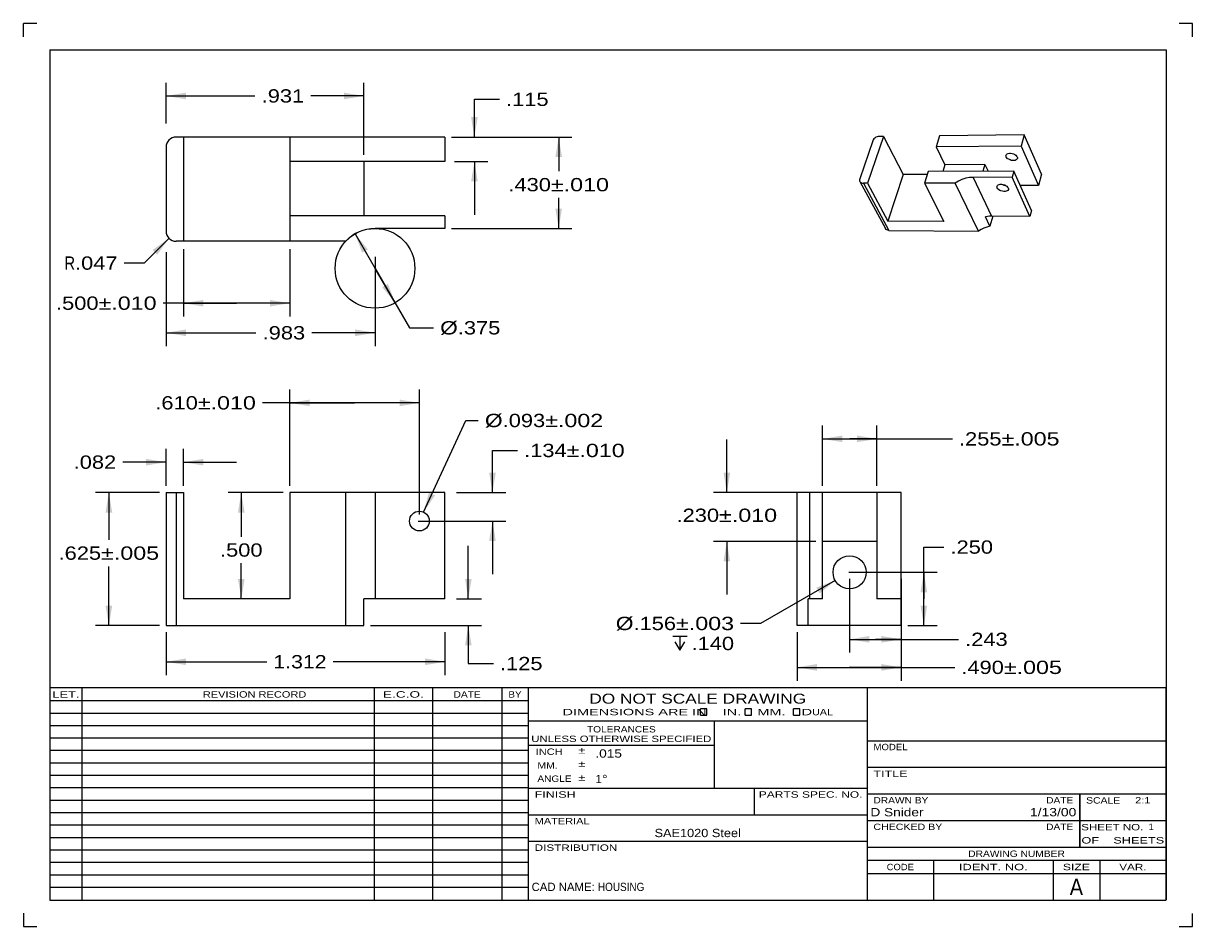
# Model space of a CAD drawing. Extents: x 0 to 11, y 0 to 8.5.
import ezdxf
from ezdxf.enums import TextEntityAlignment as Align

# ---------------------------------------------------------------- set-up
doc = ezdxf.new("R2010")
doc.units = 0
doc.header["$LTSCALE"] = 0.605
doc.linetypes.add('CENTER', pattern=[0])
doc.layers.get('0').update_dxf_attribs({"linetype": 'CONTINUOUS'})
doc.layers.add('DEFAULT_1', color=7, linetype='CENTER')
doc.dimstyles.get("Standard").update_dxf_attribs({"dimtxt": 0.124302, "dimasz": 0.1875, "dimexe": 0.198, "dimexo": 0.06875, "dimgap": 0.09, "dimtad": 0, "dimtih": 1, "dimtoh": 1, "dimzin": 0, "dimcen": 0.099, "dimazin": 3, "dimtfac": 1, "dimtofl": 0, "dimtmove": 0, "dimatfit": 3})

# ---------------------------------------------------------------- blocks, each defined once
blk = doc.blocks.new('*T')
at = {"color": 0, "linetype": 'BYBLOCK', "oblique": 0}
for s, height, p, p2 in [('LET.', 0.06, (0.272, 2.155), (0.528, 2.155)), ('REVISION RECORD', 0.06, (1.688, 2.155), (2.662, 2.155)), ('E.C.O.', 0.06, (3.382, 2.155), (3.768, 2.155)), ('DATE', 0.06, (4.047, 2.155), (4.303, 2.155)), ('BY', 0.06, (4.563, 2.155), (4.687, 2.155)), ('DO NOT SCALE DRAWING', 0.094, (5.324, 2.098), (7.364, 2.098)), ('DIMENSIONS ARE IN    IN.    MM.    D', 0.06, (5.072, 1.989), (7.42, 1.989)), ('UAL', 0.06, (7.42, 1.989), (7.616, 1.989)), ('TOLERANCES', 0.06, (5.302, 1.827), (5.949, 1.827)), ('UNLESS OTHERWISE SPECIFIED', 0.06, (4.778, 1.737), (6.472, 1.737)), ('INCH', 0.06, (4.819, 1.616), (5.074, 1.616)), ('%%p', 0.06, (5.219, 1.629), (5.289, 1.629)), ('MODEL', 0.06, (7.998, 1.66), (8.318, 1.66)), ('MM.', 0.06, (4.836, 1.487), (5.027, 1.487)), ('%%p', 0.06, (5.219, 1.501), (5.289, 1.501)), ('%%p', 0.06, (5.219, 1.373), (5.289, 1.373)), ('TITLE', 0.06, (7.997, 1.409), (8.318, 1.409)), ('ANGLE', 0.06, (4.836, 1.362), (5.157, 1.362)), ('FINISH', 0.06, (4.81, 1.213), (5.196, 1.213)), ('PARTS SPEC. NO.', 0.06, (6.919, 1.213), (7.894, 1.213)), ('DRAWN BY', 0.06, (7.997, 1.159), (8.514, 1.159)), ('DATE', 0.06, (9.622, 1.159), (9.877, 1.159)), ('DATE', 0.06, (9.622, 1.159), (9.877, 1.159)), ('SCALE', 0.06, (9.998, 1.158), (10.319, 1.158)), ('MATERIAL', 0.06, (4.81, 0.963), (5.327, 0.963)), ('CHECKED BY', 0.06, (7.997, 0.909), (8.645, 0.909)), ('DATE', 0.06, (9.622, 0.909), (9.877, 0.909)), ('SHEET NO.', 0.06, (9.952, 0.906), (10.536, 0.906)), ('DISTRIBUTION', 0.06, (4.81, 0.713), (5.588, 0.713)), ('OF    SHEETS', 0.06, (9.954, 0.782), (10.733, 0.782)), ('DRAWING NUMBER', 0.06, (8.889, 0.656), (9.798, 0.656)), ('CODE', 0.06, (8.122, 0.531), (8.378, 0.531)), ('IDENT. NO.', 0.06, (8.801, 0.531), (9.449, 0.531)), ('SIZE', 0.06, (9.779, 0.531), (10.034, 0.531)), ('VAR.', 0.06, (10.31, 0.531), (10.566, 0.531))]:
    blk.add_text(s, height=height, dxfattribs=at).set_placement(p, p2, align=Align.FIT)
at = {"color": 0, "linetype": 'BYBLOCK'}
for s, height, p, p2 in [('.015', 0.078, (5.381, 1.59), (5.631, 1.59)), ('%%d', 0.078, (5.444, 1.35), (5.496, 1.35)), ('1', 0.078, (5.381, 1.35), (5.444, 1.35)), ('2:1', 0.06, (10.459, 1.159), (10.603, 1.159)), ('D Snider', 0.078, (7.969, 1.038), (8.468, 1.038)), ('1/13/00', 0.078, (9.47, 1.038), (9.906, 1.038)), ('SAE1020 Steel', 0.078, (5.938, 0.842), (6.75, 0.842)), ('1', 0.06, (10.586, 0.909), (10.634, 0.909)), ('A', 0.156, (9.844, 0.296), (9.969, 0.296)), ('CAD NAME: ', 0.078, (4.781, 0.335), (5.405, 0.335)), ('HOUSING', 0.078, (5.405, 0.335), (5.842, 0.335))]:
    blk.add_text(s, height=height, dxfattribs=at).set_placement(p, p2, align=Align.FIT)
blk = doc.blocks.new('*D')
at = {"color": 0, "linetype": 'BYBLOCK'}
for p, q in [((1.342, 7.556), (1.342, 7.941)), ((3.204, 7.262), (3.204, 7.941)), ((1.342, 7.816), (2.179, 7.816)), ((3.204, 7.816), (2.704, 7.816)), ((4.243, 7.429), (4.243, 7.785)), ((4.243, 7.785), (4.479, 7.785)), ((4.029, 7.429), (5.161, 7.429)), ((4.072, 7.429), (4.368, 7.429)), ((5.036, 7.429), (5.036, 7.107)), ((4.055, 7.199), (4.368, 7.199)), ((4.243, 7.199), (4.243, 6.699)), ((5.036, 6.569), (5.036, 6.857)), ((3.12, 6.519), (3.308, 6.194)), ((4.029, 6.569), (5.161, 6.569)), ((1.37, 6.477), (1.136, 6.244)), ((1.342, 6.347), (1.342, 5.463)), ((1.506, 6.374), (1.506, 5.741)), ((2.506, 6.374), (2.506, 5.741)), ((3.308, 6.301), (3.308, 5.463)), ((1.136, 6.244), (0.949, 6.244)), ((3.497, 5.87), (3.308, 6.194)), ((3.308, 6.194), (3.634, 5.635)), ((2.006, 5.866), (1.315, 5.866)), ((1.506, 5.866), (2.006, 5.866)), ((2.506, 5.866), (2.006, 5.866)), ((3.634, 5.635), (3.858, 5.635)), ((1.342, 5.588), (2.188, 5.588)), ((3.308, 5.588), (2.713, 5.588)), ((2.506, 4.146), (2.506, 5.053)), ((3.726, 3.878), (3.726, 5.053)), ((3.116, 4.928), (2.25, 4.928)), ((2.506, 4.928), (3.116, 4.928)), ((3.726, 4.928), (3.116, 4.928)), ((3.765, 3.9), (4.162, 4.762)), ((4.162, 4.762), (4.28, 4.762)), ((7.519, 4.146), (7.519, 4.714)), ((8.029, 4.146), (8.029, 4.714)), ((6.618, 4.084), (6.618, 4.584)), ((7.519, 4.589), (7.774, 4.589)), ((8.029, 4.589), (7.774, 4.589)), ((7.774, 4.589), (8.74, 4.589)), ((1.342, 4.146), (1.342, 4.495)), ((1.506, 4.146), (1.506, 4.495)), ((4.413, 4.084), (4.413, 4.48)), ((4.413, 4.48), (4.649, 4.48)), ((1.342, 4.37), (0.935, 4.37)), ((1.506, 4.37), (2.006, 4.37)), ((1.28, 4.084), (0.679, 4.084)), ((0.804, 4.084), (0.804, 3.639)), ((2.444, 4.084), (1.925, 4.084)), ((2.05, 4.084), (2.05, 3.669)), ((4.075, 4.084), (4.538, 4.084)), ((7.456, 4.084), (6.493, 4.084)), ((3.715, 3.816), (4.538, 3.816)), ((4.413, 3.816), (4.413, 3.316)), ((4.186, 3.084), (4.186, 3.584)), ((7.456, 3.624), (6.493, 3.624)), ((6.618, 3.624), (6.618, 3.124)), ((8.472, 3.084), (8.472, 3.572)), ((8.472, 3.572), (8.659, 3.572)), ((2.05, 3.084), (2.05, 3.419)), ((0.804, 2.834), (0.804, 3.389)), ((7.766, 3.334), (8.597, 3.334)), ((8.472, 3.334), (8.472, 3.084)), ((7.638, 3.256), (6.936, 2.852)), ((7.773, 3.271), (7.773, 2.578)), ((8.259, 3.271), (8.259, 2.578)), ((2.444, 3.084), (1.925, 3.084)), ((4.075, 3.084), (4.311, 3.084)), ((8.472, 2.834), (8.472, 3.084)), ((1.28, 2.834), (0.679, 2.834)), ((1.342, 2.771), (1.342, 2.367)), ((3.267, 2.834), (4.311, 2.834)), ((3.966, 2.771), (3.966, 2.367)), ((4.186, 2.834), (4.186, 2.476)), ((6.936, 2.852), (6.748, 2.852)), ((7.279, 2.771), (7.279, 2.314)), ((8.259, 2.771), (8.259, 2.314)), ((8.321, 2.834), (8.597, 2.834)), ((6.109, 2.733), (6.244, 2.733)), ((6.176, 2.733), (6.176, 2.602)), ((7.773, 2.703), (8.016, 2.703)), ((8.259, 2.703), (8.016, 2.703)), ((8.016, 2.703), (8.798, 2.703)), ((1.342, 2.492), (2.289, 2.492)), ((3.966, 2.492), (2.914, 2.492)), ((4.186, 2.476), (4.422, 2.476)), ((7.279, 2.439), (7.769, 2.439)), ((8.259, 2.439), (7.769, 2.439)), ((7.769, 2.439), (8.762, 2.439))]:
    blk.add_line(p, q, dxfattribs=at)
for points in [[(1.53, 7.785), (1.53, 7.847), (1.342, 7.816)], [(3.017, 7.847), (3.017, 7.785), (3.204, 7.816)], [(4.274, 7.617), (4.212, 7.617), (4.243, 7.429)], [(5.005, 7.242), (5.067, 7.242), (5.036, 7.429)], [(4.212, 7.012), (4.274, 7.012), (4.243, 7.199)], [(5.067, 6.757), (5.005, 6.757), (5.036, 6.569)], [(3.187, 6.341), (3.241, 6.372), (3.12, 6.519)], [(1.215, 6.366), (1.259, 6.322), (1.37, 6.477)], [(3.43, 6.048), (3.376, 6.017), (3.497, 5.87)], [(1.694, 5.835), (1.694, 5.897), (1.506, 5.866)], [(2.319, 5.897), (2.319, 5.835), (2.506, 5.866)], [(1.53, 5.556), (1.53, 5.619), (1.342, 5.588)], [(3.121, 5.619), (3.121, 5.556), (3.308, 5.588)], [(2.694, 4.897), (2.694, 4.959), (2.506, 4.928)], [(3.539, 4.959), (3.539, 4.897), (3.726, 4.928)], [(7.706, 4.558), (7.706, 4.621), (7.519, 4.589)], [(7.841, 4.621), (7.841, 4.558), (8.029, 4.589)], [(1.155, 4.401), (1.155, 4.339), (1.342, 4.37)], [(1.694, 4.339), (1.694, 4.401), (1.506, 4.37)], [(4.444, 4.271), (4.382, 4.271), (4.413, 4.084)], [(6.649, 4.271), (6.587, 4.271), (6.618, 4.084)], [(0.773, 3.896), (0.836, 3.896), (0.804, 4.084)], [(2.019, 3.896), (2.081, 3.896), (2.05, 4.084)], [(3.872, 4.058), (3.815, 4.084), (3.765, 3.9)], [(4.382, 3.628), (4.444, 3.628), (4.413, 3.816)], [(6.587, 3.436), (6.649, 3.436), (6.618, 3.624)], [(8.44, 3.146), (8.503, 3.146), (8.472, 3.334)], [(2.081, 3.271), (2.019, 3.271), (2.05, 3.084)], [(4.217, 3.271), (4.155, 3.271), (4.186, 3.084)], [(7.46, 3.19), (7.491, 3.136), (7.638, 3.256)], [(0.836, 3.021), (0.773, 3.021), (0.804, 2.834)], [(8.503, 3.021), (8.44, 3.021), (8.472, 2.834)], [(4.155, 2.646), (4.217, 2.646), (4.186, 2.834)], [(7.96, 2.672), (7.96, 2.735), (7.773, 2.703)], [(8.071, 2.735), (8.071, 2.672), (8.259, 2.703)], [(1.53, 2.461), (1.53, 2.523), (1.342, 2.492)], [(3.779, 2.523), (3.779, 2.461), (3.966, 2.492)], [(7.466, 2.408), (7.466, 2.471), (7.279, 2.439)], [(8.071, 2.471), (8.071, 2.408), (8.259, 2.439)]]:
    blk.add_solid(points, dxfattribs=at)
for s, p, p2 in [('.931', (2.242, 7.754), (2.642, 7.754)), ('.115', (4.541, 7.722), (4.941, 7.722)), ('.430', (4.563, 6.919), (4.963, 6.919)), ('%%p.010', (4.963, 6.919), (5.509, 6.919)), ('R', (0.386, 6.181), (0.486, 6.181)), ('.047', (0.486, 6.181), (0.886, 6.181)), ('%%p.010', (0.707, 5.804), (1.253, 5.804)), ('.500', (0.307, 5.804), (0.707, 5.804)), ('.983', (2.251, 5.525), (2.651, 5.525)), ('%%c', (3.921, 5.572), (4.087, 5.572)), ('.375', (4.087, 5.572), (4.487, 5.572)), ('.610', (1.241, 4.866), (1.641, 4.866)), ('%%p.010', (1.641, 4.866), (2.187, 4.866)), ('%%c', (4.342, 4.7), (4.509, 4.7)), ('.093', (4.509, 4.7), (4.909, 4.7)), ('%%p.002', (4.909, 4.7), (5.455, 4.7)), ('.255', (8.802, 4.527), (9.202, 4.527)), ('%%p.005', (9.202, 4.527), (9.748, 4.527)), ('.134', (4.711, 4.418), (5.111, 4.418)), ('%%p.010', (5.111, 4.418), (5.657, 4.418)), ('.082', (0.473, 4.308), (0.873, 4.308)), ('.230', (6.145, 3.808), (6.545, 3.808)), ('%%p.010', (6.545, 3.808), (7.091, 3.808)), ('.250', (8.722, 3.509), (9.122, 3.509)), ('.625', (0.331, 3.452), (0.731, 3.452)), ('%%p.005', (0.731, 3.452), (1.277, 3.452)), ('.500', (1.85, 3.481), (2.25, 3.481)), ('%%c', (5.573, 2.79), (5.74, 2.79)), ('.156', (5.74, 2.79), (6.14, 2.79)), ('%%p.003', (6.14, 2.79), (6.686, 2.79)), ('.243', (8.86, 2.641), (9.26, 2.641)), ('.140', (6.286, 2.602), (6.686, 2.602)), ('1.312', (2.352, 2.43), (2.852, 2.43)), ('.125', (4.484, 2.413), (4.884, 2.413)), ('.490', (8.824, 2.377), (9.224, 2.377)), ('%%p.005', (9.224, 2.377), (9.77, 2.377))]:
    blk.add_text(s, height=0.125, dxfattribs=at).set_placement(p, p2, align=Align.FIT)

msp = doc.modelspace()

# ---------------------------------------------------------------- linework, layer by layer
at = {"color": 0}
for p, q in [((0.125, 8.499), (0, 8.499)), ((0.001, 8.373), (0.001, 8.498)), ((0.126, 8.498), (0.001, 8.498)), ((10.999, 8.498), (10.874, 8.498)), ((10.999, 8.373), (10.999, 8.498)), ((0.25, 8.249), (0.25, 0.249)), ((0.25, 8.249), (10.75, 8.249)), ((10.75, 8.249), (10.75, 0.249)), ((3.966, 7.429), (1.436, 7.429)), ((1.506, 7.429), (1.506, 6.449)), ((2.506, 7.429), (2.506, 6.449)), ((3.966, 7.429), (3.966, 7.199)), ((7.991, 7.394), (7.869, 7.037)), ((8.091, 7.436), (7.941, 6.994)), ((8.091, 7.436), (8.054, 7.436)), ((8.091, 7.436), (8.276, 7.076)), ((8.62, 7.442), (8.587, 7.338)), ((9.416, 7.45), (8.62, 7.442)), ((9.416, 7.45), (9.386, 7.344)), ((9.578, 7.079), (9.416, 7.45)), ((1.342, 7.335), (1.342, 6.543)), ((9.386, 7.344), (8.587, 7.338)), ((8.587, 7.338), (8.67, 7.169)), ((9.386, 7.344), (9.549, 6.974)), ((3.966, 7.199), (2.506, 7.199)), ((3.204, 7.199), (3.204, 6.689)), ((8.67, 7.169), (8.65, 7.106)), ((9.045, 7.17), (8.67, 7.169)), ((9.045, 7.17), (9.026, 7.107)), ((9.045, 7.17), (9.075, 7.107)), ((8.276, 7.076), (8.133, 6.638)), ((8.504, 7.077), (8.276, 7.076)), ((8.513, 7.105), (8.478, 6.994)), ((9.318, 7.107), (8.513, 7.105)), ((9.301, 7.051), (8.935, 7.05)), ((8.935, 7.05), (9.108, 6.686)), ((9.318, 7.107), (9.301, 7.051)), ((9.468, 6.683), (9.301, 7.051)), ((9.484, 6.739), (9.318, 7.107)), ((9.578, 7.079), (9.549, 6.974)), ((7.87, 7.011), (8.11, 6.568)), ((7.904, 6.994), (8.143, 6.551)), ((7.941, 6.994), (7.904, 6.994)), ((7.941, 6.994), (8.133, 6.638)), ((8.478, 6.994), (8.66, 6.634)), ((8.766, 6.994), (8.478, 6.994)), ((8.986, 6.543), (8.766, 6.994)), ((9.24, 6.974), (9.229, 6.974)), ((9.549, 6.974), (9.378, 6.974)), ((9.484, 6.739), (9.468, 6.683)), ((3.966, 6.689), (2.506, 6.689)), ((3.966, 6.689), (3.966, 6.569)), ((8.66, 6.634), (8.133, 6.638)), ((9.093, 6.591), (9.05, 6.679)), ((9.12, 6.686), (9.093, 6.591)), ((9.468, 6.683), (9.108, 6.686)), ((3.966, 6.569), (3.308, 6.569)), ((8.143, 6.551), (8.986, 6.543)), ((3.033, 6.449), (1.436, 6.449)), ((1.342, 4.084), (1.342, 2.834)), ((1.342, 4.084), (1.506, 4.084)), ((1.436, 4.084), (1.436, 2.834)), ((1.506, 4.084), (1.506, 3.084)), ((2.506, 4.084), (2.506, 3.084)), ((3.966, 4.084), (2.506, 4.084)), ((3.033, 2.834), (3.033, 4.084)), ((3.308, 4.084), (3.308, 3.084)), ((3.966, 3.084), (3.966, 4.084)), ((7.279, 2.834), (7.279, 4.084)), ((8.259, 4.084), (7.279, 4.084)), ((7.399, 3.084), (7.399, 4.084)), ((7.519, 3.084), (7.519, 4.084)), ((8.029, 4.084), (8.029, 3.084)), ((8.259, 2.834), (8.259, 4.084)), ((8.029, 3.624), (7.519, 3.624)), ((2.506, 3.084), (1.506, 3.084)), ((3.966, 3.084), (3.204, 3.084)), ((3.204, 2.834), (3.204, 3.084)), ((7.384, 2.834), (7.384, 3.084)), ((7.519, 3.084), (7.384, 3.084)), ((8.259, 3.084), (8.029, 3.084)), ((1.342, 2.834), (3.204, 2.834)), ((8.259, 2.834), (7.279, 2.834)), ((0.25, 2.249), (4.75, 2.249)), ((0.25, 2.249), (0.25, 0.249)), ((0.55, 2.249), (0.55, 0.249)), ((3.3, 2.249), (3.3, 0.249)), ((3.85, 2.249), (3.85, 0.249)), ((4.5, 2.249), (4.5, 0.249)), ((4.75, 2.249), (4.75, 0.249)), ((4.75, 2.249), (7.938, 2.249)), ((4.75, 2.249), (4.75, 0.249)), ((4.75, 2.249), (4.75, 0.249)), ((7.938, 2.249), (7.938, 0.249)), ((7.938, 2.249), (10.749, 2.249)), ((7.938, 2.249), (7.938, 1.249)), ((10.749, 2.249), (10.749, 1.249)), ((0.25, 2.127), (4.75, 2.127)), ((0.25, 2.01), (4.75, 2.01)), ((6.429, 2.049), (6.369, 2.049)), ((6.369, 1.989), (6.369, 2.049)), ((6.369, 1.989), (6.429, 1.989)), ((6.429, 1.989), (6.429, 2.049)), ((6.849, 2.049), (6.789, 2.049)), ((6.789, 1.989), (6.789, 2.049)), ((6.789, 1.989), (6.849, 1.989)), ((6.849, 1.989), (6.849, 2.049)), ((7.304, 2.049), (7.244, 2.049)), ((7.244, 1.989), (7.244, 2.049)), ((7.244, 1.989), (7.304, 1.989)), ((7.304, 1.989), (7.304, 2.049)), ((0.25, 1.893), (4.75, 1.893)), ((4.75, 1.937), (7.938, 1.937)), ((6.5, 1.937), (6.5, 1.303)), ((0.25, 1.776), (4.75, 1.776)), ((0.25, 1.659), (4.75, 1.659)), ((4.75, 1.707), (6.5, 1.707)), ((7.938, 1.749), (10.749, 1.749)), ((0.25, 1.542), (4.75, 1.542)), ((7.938, 1.499), (10.749, 1.499)), ((0.25, 1.425), (4.75, 1.425)), ((0.25, 1.308), (4.75, 1.308)), ((4.75, 1.303), (7.938, 1.303)), ((6.876, 1.303), (6.876, 1.053)), ((7.938, 1.249), (10.749, 1.249)), ((7.938, 1.249), (9.938, 1.249)), ((7.938, 1.249), (7.938, 0.749)), ((9.937, 1.249), (10.749, 1.249)), ((9.937, 1.249), (9.937, 0.749)), ((9.938, 1.249), (9.938, 0.749)), ((10.749, 1.249), (10.749, 0.749)), ((0.25, 1.19), (4.75, 1.19)), ((0.25, 1.073), (4.75, 1.073)), ((4.75, 1.053), (7.938, 1.053)), ((7.938, 0.999), (9.938, 0.999)), ((9.937, 0.999), (10.749, 0.999)), ((0.25, 0.957), (4.75, 0.957)), ((0.25, 0.84), (4.75, 0.84)), ((4.75, 0.803), (7.938, 0.803)), ((0.25, 0.723), (4.75, 0.723)), ((7.938, 0.749), (9.938, 0.749)), ((7.938, 0.749), (10.749, 0.749)), ((7.938, 0.749), (7.938, 0.249)), ((9.937, 0.749), (10.749, 0.749)), ((10.749, 0.749), (10.749, 0.249)), ((0.25, 0.606), (4.75, 0.606)), ((7.938, 0.624), (10.749, 0.624)), ((8.562, 0.624), (8.562, 0.249)), ((9.688, 0.624), (9.688, 0.249)), ((10.126, 0.624), (10.126, 0.249)), ((0.25, 0.488), (4.75, 0.488)), ((7.938, 0.499), (10.749, 0.499)), ((0.25, 0.371), (4.75, 0.371)), ((0.25, 0.249), (4.75, 0.249)), ((4.75, 0.249), (7.938, 0.249)), ((7.938, 0.249), (10.749, 0.249)), ((0.001, 0.126), (0.001, 0.001)), ((10.999, 0), (10.999, 0.125)), ((0.001, 0.001), (0.126, 0.001)), ((10.874, 0.001), (10.999, 0.001)), ((10.875, 0), (11, 0))]:
    msp.add_line(p, q, dxfattribs=at)
for points in [[(8.054, 7.436), (8.043, 7.435), (8.031, 7.432), (8.021, 7.427), (8.01, 7.42), (8.002, 7.412), (7.995, 7.403), (7.991, 7.394)], [(9.245, 7.258), (9.249, 7.265), (9.256, 7.271), (9.265, 7.275), (9.276, 7.277), (9.288, 7.277), (9.301, 7.275), (9.314, 7.271), (9.326, 7.266), (9.336, 7.259), (9.344, 7.251), (9.349, 7.243)], [(9.247, 7.242), (9.244, 7.251), (9.245, 7.258)], [(9.351, 7.228), (9.346, 7.22), (9.34, 7.214), (9.33, 7.21), (9.319, 7.208), (9.307, 7.208), (9.294, 7.21), (9.282, 7.214), (9.27, 7.22), (9.26, 7.226), (9.252, 7.234), (9.247, 7.242)], [(9.349, 7.243), (9.351, 7.235), (9.351, 7.228)], [(8.935, 7.05), (8.9, 7.048), (8.865, 7.041), (8.83, 7.029), (8.797, 7.014), (8.766, 6.994)], [(7.869, 7.037), (7.867, 7.028), (7.867, 7.019), (7.87, 7.011)], [(7.87, 7.011), (7.876, 7.004), (7.884, 6.998), (7.893, 6.995), (7.904, 6.994)], [(9.162, 6.951), (9.159, 6.959), (9.16, 6.966)], [(9.16, 6.966), (9.164, 6.974), (9.171, 6.979), (9.18, 6.983), (9.191, 6.985), (9.204, 6.985), (9.217, 6.983), (9.229, 6.979), (9.241, 6.974), (9.252, 6.967), (9.26, 6.959), (9.265, 6.951)], [(9.267, 6.936), (9.262, 6.928), (9.256, 6.923), (9.246, 6.919), (9.235, 6.917), (9.223, 6.917), (9.21, 6.919), (9.197, 6.923), (9.185, 6.928), (9.175, 6.935), (9.167, 6.943), (9.162, 6.951)], [(9.243, 6.973), (9.239, 6.973), (9.226, 6.975), (9.213, 6.979), (9.201, 6.984), (9.2, 6.985)], [(9.265, 6.951), (9.267, 6.943), (9.267, 6.936)], [(9.108, 6.686), (9.089, 6.685), (9.07, 6.683), (9.05, 6.679)], [(8.143, 6.551), (8.133, 6.552), (8.123, 6.556), (8.116, 6.561), (8.11, 6.568)], [(9.093, 6.591), (9.064, 6.583), (9.037, 6.572), (9.011, 6.559), (8.986, 6.543)]]:
    msp.add_lwpolyline(points, dxfattribs=at)
at = {"color": 0, "linetype": 'BYBLOCK'}
msp.add_lwpolyline([(6.129, 2.681), (6.176, 2.602), (6.223, 2.681)], dxfattribs=at)
at = {"color": 0}
for centre, radius in [((3.726, 3.816), 0.093), ((7.773, 3.334), 0.156)]:
    msp.add_circle(centre, radius, dxfattribs=at)
for centre, radius, start, end in [((1.436, 7.335), 0.094, 90, 180), ((1.436, 6.543), 0.094, 180, 270), ((3.308, 6.194), 0.375, 90, 137.1564)]:
    msp.add_arc(centre, radius, start, end, dxfattribs=at)
at = {"layer": 'DEFAULT_1', "color": 0}
msp.add_circle((3.308, 6.194), 0.375, dxfattribs=at)

# ---------------------------------------------------------------- block references
at = {"color": 0}
msp.add_blockref('*T', (0, 0), dxfattribs=at)
msp.add_blockref('*T', (0, 0), dxfattribs=at)
msp.add_blockref('*T', (0, 0), dxfattribs=at)
msp.add_blockref('*T', (0, 0), dxfattribs=at)
msp.add_blockref('*T', (0, 0), dxfattribs=at)
msp.add_blockref('*T', (0, 0), dxfattribs=at)
msp.add_blockref('*T', (0, 0), dxfattribs=at)
msp.add_blockref('*T', (0, 0), dxfattribs=at)
msp.add_blockref('*T', (0, 0), dxfattribs=at)
msp.add_blockref('*T', (0, 0), dxfattribs=at)
msp.add_blockref('*T', (0, 0), dxfattribs=at)
msp.add_blockref('*T', (0, 0), dxfattribs=at)
msp.add_blockref('*T', (0, 0), dxfattribs=at)
msp.add_blockref('*T', (0, 0), dxfattribs=at)
msp.add_blockref('*T', (0, 0), dxfattribs=at)
msp.add_blockref('*T', (0, 0), dxfattribs=at)
msp.add_blockref('*T', (0, 0), dxfattribs=at)
msp.add_blockref('*T', (0, 0), dxfattribs=at)
msp.add_blockref('*T', (0, 0), dxfattribs=at)
msp.add_blockref('*T', (0, 0), dxfattribs=at)
msp.add_blockref('*T', (0, 0), dxfattribs=at)
msp.add_blockref('*T', (0, 0), dxfattribs=at)
msp.add_blockref('*T', (0, 0), dxfattribs=at)
msp.add_blockref('*T', (0, 0), dxfattribs=at)
msp.add_blockref('*T', (0, 0), dxfattribs=at)
msp.add_blockref('*T', (0, 0), dxfattribs=at)
msp.add_blockref('*T', (0, 0), dxfattribs=at)
msp.add_blockref('*T', (0, 0), dxfattribs=at)
msp.add_blockref('*T', (0, 0), dxfattribs=at)
msp.add_blockref('*T', (0, 0), dxfattribs=at)
msp.add_blockref('*T', (0, 0), dxfattribs=at)
msp.add_blockref('*T', (0, 0), dxfattribs=at)
msp.add_blockref('*T', (0, 0), dxfattribs=at)
msp.add_blockref('*T', (0, 0), dxfattribs=at)
msp.add_blockref('*T', (0, 0), dxfattribs=at)
msp.add_blockref('*T', (0, 0), dxfattribs=at)
msp.add_blockref('*T', (0, 0), dxfattribs=at)
msp.add_blockref('*T', (0, 0), dxfattribs=at)
msp.add_blockref('*T', (0, 0), dxfattribs=at)
msp.add_blockref('*T', (0, 0), dxfattribs=at)
msp.add_blockref('*T', (0, 0), dxfattribs=at)
msp.add_blockref('*T', (0, 0), dxfattribs=at)
msp.add_blockref('*T', (0, 0), dxfattribs=at)
msp.add_blockref('*T', (0, 0), dxfattribs=at)
msp.add_blockref('*T', (0, 0), dxfattribs=at)
msp.add_blockref('*T', (0, 0), dxfattribs=at)
msp.add_blockref('*T', (0, 0), dxfattribs=at)
msp.add_blockref('*T', (0, 0), dxfattribs=at)
msp.add_blockref('*T', (0, 0), dxfattribs=at)
msp.add_blockref('*T', (0, 0), dxfattribs=at)
msp.add_blockref('*T', (0, 0), dxfattribs=at)
msp.add_blockref('*T', (0, 0), dxfattribs=at)
msp.add_blockref('*T', (0, 0), dxfattribs=at)
msp.add_blockref('*T', (0, 0), dxfattribs=at)
msp.add_blockref('*T', (0, 0), dxfattribs=at)
msp.add_blockref('*T', (0, 0), dxfattribs=at)
msp.add_blockref('*T', (0, 0), dxfattribs=at)
msp.add_blockref('*T', (0, 0), dxfattribs=at)
msp.add_blockref('*T', (0, 0), dxfattribs=at)
msp.add_blockref('*T', (0, 0), dxfattribs=at)
msp.add_blockref('*T', (0, 0), dxfattribs=at)

# ---------------------------------------------------------------- dimensions: what is measured, and where the dimension line sits
for base, p1, p2, angle, middle in [((4.413, 3.816), (4.075, 4.084), (3.715, 3.816), 270, (5.184, 4.48)), ((0.804, 4.084), (1.28, 2.834), (1.28, 4.084), 90, (0.804, 3.514)), ((7.279, 2.439), (8.259, 2.771), (7.279, 2.771), 180, (9.297, 2.439)), ((2.05, 3.084), (2.444, 4.084), (2.444, 3.084), 270, (2.05, 3.544)), ((1.342, 4.37), (1.506, 4.146), (1.342, 4.146), 180, (0.673, 4.37)), ((4.243, 7.429), (4.055, 7.199), (4.072, 7.429), 90, (4.741, 7.785)), ((7.519, 4.589), (8.029, 4.146), (7.519, 4.146), 180, (9.275, 4.589)), ((6.618, 3.624), (7.456, 4.084), (7.456, 3.624), 270, (6.618, 3.87)), ((8.472, 2.834), (7.766, 3.334), (8.321, 2.834), 270, (8.922, 3.572)), ((4.186, 2.834), (4.311, 3.084), (3.267, 2.834), 270, (4.684, 2.476)), ((5.036, 6.569), (4.029, 7.429), (4.029, 6.569), 270, (5.036, 6.982))]:
    dim = msp.add_linear_dim(base=base, p1=p1, p2=p2, angle=angle, dimstyle='Standard', dxfattribs=at)
    dim.commit()
    dim.dimension.update_dxf_attribs({"geometry": '*D', "text_midpoint": middle})
for base, p1, p2, middle in [((3.966, 2.492), (1.342, 2.771), (3.966, 2.771), (2.602, 2.492)), ((2.506, 5.866), (1.506, 6.374), (2.506, 6.374), (0.78, 5.866)), ((3.204, 7.816), (1.342, 7.556), (3.204, 7.262), (2.442, 7.816)), ((3.308, 5.588), (1.342, 6.347), (3.308, 6.301), (2.451, 5.588)), ((8.259, 2.703), (7.773, 3.271), (8.259, 3.271), (9.06, 2.703)), ((3.726, 4.928), (2.506, 4.146), (3.726, 3.878), (1.714, 4.928))]:
    dim = msp.add_linear_dim(base=base, p1=p1, p2=p2, dimstyle='Standard', dxfattribs=at)
    dim.commit()
    dim.dimension.update_dxf_attribs({"geometry": '*D', "text_midpoint": middle})
for p1, p2, middle in [((3.497, 5.87), (3.12, 6.519), (4.204, 5.635)), ((7.638, 3.256), (7.908, 3.412), (6.129, 2.759)), ((3.765, 3.9), (3.687, 3.731), (4.899, 4.762))]:
    dim = msp.add_diameter_dim_2p(p1=p1, p2=p2, dimstyle='Standard', dxfattribs=at)
    dim.commit()
    dim.dimension.update_dxf_attribs({"geometry": '*D', "text_midpoint": middle})
dim = msp.add_radius_dim(center=(1.436, 6.543), mpoint=(1.37, 6.477), dimstyle='Standard', dxfattribs=at)
dim.commit()
dim.dimension.update_dxf_attribs({"geometry": '*D', "text_midpoint": (0.636, 6.244)})

doc.saveas('drawing.dxf')
